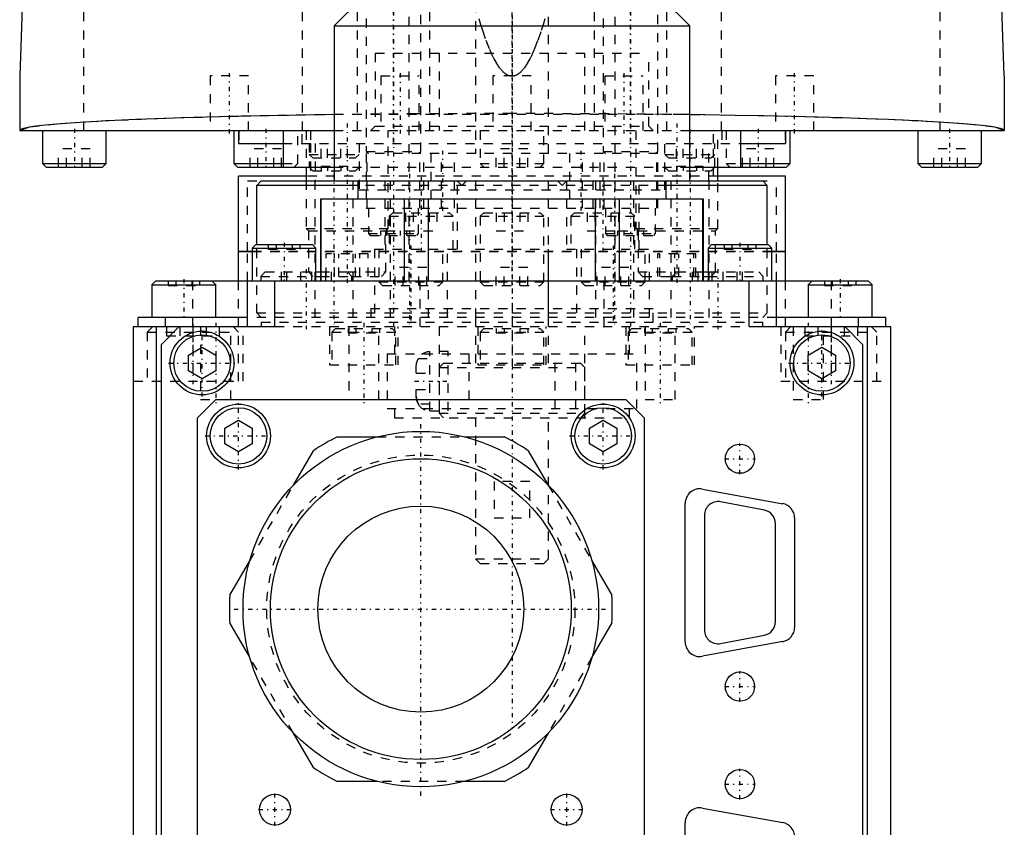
# Model space of a CAD drawing. Extents: x -54 to 54, y -3 to 514.
# Tile 2 of 3: x -54 to 54, y 81 to 170. Entities that reach past the tile are written whole.
import ezdxf

# ---------------------------------------------------------------- set-up
doc = ezdxf.new("R2010")
doc.units = 0
doc.linetypes.add('CENTER', pattern=[1.5, 0.45, -0.5, 0.05, -0.5])
doc.linetypes.add('DASHED', pattern=[2, 1, -1])
for name, color, linetype in [('AM_0', 7, 'CONTINUOUS'), ('AM_3', 7, 'DASHED'), ('AM_7', 7, 'CENTER')]:
    doc.layers.add(name, color=color, linetype=linetype)

msp = doc.modelspace()

# ---------------------------------------------------------------- linework, layer by layer
at = {"layer": 'AM_0', "color": 7, "linetype": 'CONTINUOUS'}
for p, q in [((-47.86, 339.3), (-54, 163.5)), ((54, 163.5), (47.86, 339.3)), ((-16.5, 172), (-19.5, 169)), ((19.5, 169), (16.5, 172)), ((-19.5, 169), (-19.5, 152)), ((-19.5, 169), (19.5, 169)), ((19.5, 152), (19.5, 169)), ((-54, 163.5), (-54, 157.5)), ((54, 163.5), (54, 157.5)), ((-54, 157.5), (-19.52, 157.5)), ((-51.5, 157.5), (-51.5, 153.9)), ((-44.5, 153.9), (-44.5, 157.5)), ((-30.5, 157.5), (-30.5, 153.9)), ((-30, 157.5), (-30, 156.1)), ((-25.1, 157.5), (-25.1, 153.5)), ((19.52, 157.5), (54, 157.5)), ((25.1, 153.5), (25.1, 157.5)), ((30, 157.5), (30, 156.1)), ((30.5, 153.9), (30.5, 157.5)), ((44.5, 157.5), (44.5, 153.9)), ((51.5, 153.9), (51.5, 157.5)), ((-30, 156.1), (-25.11, 156.1)), ((25.11, 156.1), (30, 156.1)), ((-51.5, 153.9), (-51.1, 153.5)), ((-51.5, 153.9), (-44.5, 153.9)), ((-51.1, 153.5), (-44.9, 153.5)), ((-44.9, 153.5), (-44.5, 153.9)), ((-30.5, 153.9), (-30.1, 153.5)), ((-30.5, 153.9), (-25.1, 153.9)), ((-30.1, 153.5), (-19.51, 153.5)), ((-22.58, 153.5), (-22.58, 152)), ((19.51, 153.5), (30.1, 153.5)), ((22.58, 152), (22.58, 153.5)), ((25.1, 153.9), (30.5, 153.9)), ((30.1, 153.5), (30.5, 153.9)), ((44.5, 153.9), (44.9, 153.5)), ((44.5, 153.9), (51.5, 153.9)), ((44.9, 153.5), (51.1, 153.5)), ((51.1, 153.5), (51.5, 153.9)), ((-22.58, 152.5), (-30, 152.5)), ((-30, 144.25), (-30, 152.5)), ((30, 152.5), (22.58, 152.5)), ((30, 144.25), (30, 152.5)), ((-27.5, 152), (-28, 151.5)), ((-28, 145), (-28, 151.5)), ((-16.92, 151.5), (-28, 151.5)), ((-27.5, 152), (-19.5, 152)), ((-19.5, 152), (19.5, 152)), ((-16.9, 152), (-16.9, 150)), ((16.9, 150), (16.9, 152)), ((28, 151.5), (16.92, 151.5)), ((19.5, 152), (27.5, 152)), ((27.5, 152), (28, 151.5)), ((28, 145), (28, 151.5)), ((-21, 150), (-21, 141)), ((21, 150), (-21, 150)), ((-20.94, 141), (-20.94, 150)), ((-11.79, 141), (-11.79, 150)), ((-9.15, 141), (-9.15, 150)), ((9.15, 141), (9.15, 150)), ((11.79, 141), (11.79, 150)), ((20.94, 141), (20.94, 150)), ((21, 141), (21, 150)), ((-28.1, 145), (-28.5, 144.6)), ((-28.1, 145), (-21.9, 145)), ((-21.5, 144.6), (-21.9, 145)), ((21.9, 145), (21.5, 144.6)), ((21.9, 145), (28.1, 145)), ((28.5, 144.6), (28.1, 145)), ((-30, 144.25), (-28.52, 144.25)), ((-30, 141), (-30, 144.25)), ((-28.52, 144.25), (-30, 144.25)), ((-28.5, 144.6), (-28.5, 141)), ((-28.5, 144.6), (-21.5, 144.6)), ((-21.5, 141), (-21.5, 144.6)), ((21.5, 144.6), (21.5, 141)), ((21.5, 144.6), (28.5, 144.6)), ((28.5, 141), (28.5, 144.6)), ((28.52, 144.25), (30, 144.25)), ((30, 144.25), (28.52, 144.25)), ((30, 141), (30, 144.25)), ((-21.5, 142), (-21, 142)), ((-21.5, 141.5), (-21, 141.5)), ((21, 142), (21.5, 142)), ((21, 141.5), (21.5, 141.5)), ((-39.1, 141), (-39.5, 140.6)), ((-39.5, 140.6), (-39.5, 137)), ((-39.5, 140.6), (-32.5, 140.6)), ((39.1, 141), (-39.1, 141)), ((-32.5, 140.6), (-32.9, 141)), ((-32.5, 137), (-32.5, 140.6)), ((-29, 136), (-29, 141)), ((-26, 136), (-26, 141)), ((26, 136), (26, 141)), ((29, 136), (29, 141)), ((32.9, 141), (32.5, 140.6)), ((32.5, 140.6), (32.5, 137)), ((32.5, 140.6), (39.5, 140.6)), ((39.5, 140.6), (39.1, 141)), ((39.5, 137), (39.5, 140.6)), ((-41, 136), (-41, 137)), ((-29, 137), (-41, 137)), ((-38, 136), (-38, 137)), ((41, 137), (29, 137)), ((38, 136), (38, 137)), ((41, 136), (41, 137)), ((-41.5, 3), (-41.5, 136)), ((-41.5, 136), (-26, 136)), ((-39, 0.04), (-39, 136)), ((-36.5, 136), (-38.5, 134)), ((26, 136), (41.5, 136)), ((38.5, 134), (36.5, 136)), ((39, 0.04), (39, 136)), ((41.5, 136), (41.5, 3)), ((-38.5, 134), (-38.5, 2)), ((38.5, 2), (38.5, 134)), ((-35.5, 132.87), (-34, 133.73)), ((-35.5, 131.13), (-35.5, 132.87)), ((-34, 133.73), (-32.5, 132.87)), ((-32.5, 132.87), (-32.5, 131.13)), ((32.5, 132.87), (34, 133.73)), ((32.5, 131.13), (32.5, 132.87)), ((34, 133.73), (35.5, 132.87)), ((35.5, 132.87), (35.5, 131.13)), ((-34, 130.27), (-35.5, 131.13)), ((-32.5, 131.13), (-34, 130.27)), ((34, 130.27), (32.5, 131.13)), ((35.5, 131.13), (34, 130.27)), ((-34.5, 126), (-32.5, 128)), ((-32.5, 128), (12.5, 128)), ((12.5, 128), (14.5, 126)), ((-34.5, 30), (-34.5, 126)), ((-31.5, 124.87), (-30, 125.73)), ((-30, 125.73), (-28.5, 124.87)), ((8.5, 124.87), (10, 125.73)), ((10, 125.73), (11.5, 124.87)), ((14.5, 126), (14.5, 30)), ((-31.5, 123.13), (-31.5, 124.87)), ((-28.5, 124.87), (-28.5, 123.13)), ((8.5, 123.13), (8.5, 124.87)), ((11.5, 124.87), (11.5, 123.13)), ((-30, 122.27), (-31.5, 123.13)), ((-28.5, 123.13), (-30, 122.27)), ((-19.15, 123.9), (-14.8, 123.9)), ((-5.2, 123.9), (-0.85, 123.9)), ((10, 122.27), (8.5, 123.13)), ((11.5, 123.13), (10, 122.27)), ((-23.97, 118.61), (-21.79, 122.38)), ((1.79, 122.38), (3.97, 118.61)), ((20.89, 118.17), (29.69, 116.57)), ((27.68, 115.87), (22.88, 116.77)), ((19, 101.4), (19, 116.6)), ((21.1, 115.3), (21.1, 102.7)), ((31, 115), (31, 103)), ((28.9, 103.6), (28.9, 114.4)), ((-30.94, 106.52), (-28.77, 110.29)), ((8.77, 110.29), (10.94, 106.52)), ((-28.77, 99.71), (-30.94, 103.48)), ((10.94, 103.48), (8.77, 99.71)), ((22.88, 101.23), (27.68, 102.13)), ((29.69, 101.43), (20.89, 99.83)), ((-21.79, 87.62), (-23.97, 91.39)), ((3.97, 91.39), (1.79, 87.62)), ((-14.8, 86.1), (-19.15, 86.1)), ((-0.85, 86.1), (-5.2, 86.1)), ((20.89, 83.17), (29.69, 81.57)), ((19, 56.4), (19, 81.6))]:
    msp.add_line(p, q, dxfattribs=at)
for points in [[(-19.52, 159.26, 0), (-21.18, 159.23, 0), (-24.45, 159.18, 0), (-27.61, 159.12, 0), (-29.14, 159.09, 0), (-30.64, 159.05, 0), (-33.53, 158.98, 0), (-36.28, 158.9, 0), (-38.87, 158.81, 0), (-41.28, 158.72, 0), (-43.51, 158.62, 0), (-44.55, 158.57, 0), (-45.55, 158.51, 0), (-47.38, 158.4, 0), (-49, 158.29, 0), (-50.4, 158.18, 0), (-51.58, 158.06, 0), (-52.53, 157.94, 0), (-52.92, 157.87, 0), (-53.25, 157.81, 0), (-53.73, 157.69, 0), (-53.97, 157.56, 0), (-54, 157.5, 0)], [(54, 157.5, 0), (53.97, 157.56, 0), (53.73, 157.69, 0), (53.25, 157.81, 0), (52.92, 157.87, 0), (52.53, 157.94, 0), (51.58, 158.06, 0), (50.4, 158.18, 0), (49, 158.29, 0), (47.38, 158.4, 0), (45.55, 158.51, 0), (44.55, 158.57, 0), (43.51, 158.62, 0), (41.28, 158.72, 0), (38.87, 158.81, 0), (36.28, 158.9, 0), (33.53, 158.98, 0), (30.64, 159.05, 0), (29.14, 159.09, 0), (27.61, 159.12, 0), (24.45, 159.18, 0), (21.18, 159.23, 0), (19.52, 159.26, 0)]]:
    msp.add_polyline3d(points, dxfattribs=at)
for centre, radius in [((-34, 132), 3.5), ((-34, 132), 3.1), ((34, 132), 3.5), ((34, 132), 3.1), ((-30, 124), 3.5), ((10, 124), 3.5), ((-30, 124), 3.1), ((10, 124), 3.1), ((-10, 105), 19.5), ((25, 121.5), 1.6), ((-10, 105), 16.5), ((-10, 105), 11.3), ((25, 96.5), 1.6), ((25, 85.8), 1.6), ((-26, 83), 1.7), ((6, 83), 1.7)]:
    msp.add_circle(centre, radius, dxfattribs=at)
for centre, radius, start, end in [((-10, 105), 21, 115.8419, 124.1581), ((-10, 105), 21, 55.8419, 64.1581), ((20.6, 116.6), 1.6, 79.6952, 180), ((22.6, 115.3), 1.5, 79.3803, 180), ((27.4, 114.4), 1.5, 0, 79.3803), ((29.4, 115), 1.6, 0, 79.6952), ((-10, 105), 21, 175.8419, 184.1581), ((-10, 105), 21, 355.8419, 4.1581), ((22.6, 102.7), 1.5, 180, 280.6197), ((27.4, 103.6), 1.5, 280.6197, 0), ((29.4, 103), 1.6, 280.3048, 0), ((20.6, 101.4), 1.6, 180, 280.3048), ((-10, 105), 21, 235.8419, 244.1581), ((-10, 105), 21, 295.8419, 304.1581), ((20.6, 81.6), 1.6, 79.6952, 180), ((29.4, 80), 1.6, 0, 79.6952)]:
    msp.add_arc(centre, radius, start, end, dxfattribs=at)
at = {"layer": 'AM_3', "color": 6, "linetype": 'DASHED'}
for p, q in [((-22.98, 157.5), (-22.98, 359.3)), ((22.98, 157.5), (22.98, 359.3)), ((-16, 341.8), (-16, 155.2)), ((-10, 155.2), (-10, 341.8)), ((10, 341.8), (10, 155.2)), ((16, 155.2), (16, 341.8)), ((-4, 319.5), (-4, 155)), ((4, 155), (4, 319.5)), ((-17, 182.5), (-17, 157.5)), ((-9, 157.5), (-9, 182.5)), ((9, 182.5), (9, 157.5)), ((17, 157.5), (17, 182.5)), ((-11.3, 172), (-11.3, 141)), ((11.3, 141), (11.3, 172)), ((-46.98, 157.5), (-46.98, 170.5)), ((46.98, 157.5), (46.98, 170.5)), ((-15, 166), (-15, 158)), ((-15, 166), (15, 166)), ((-8, 166), (-8, 157.5)), ((8, 157.5), (8, 166)), ((15, 158), (15, 166)), ((-33.1, 163.5), (-33.1, 157.5)), ((-28.9, 163.5), (-33.1, 163.5)), ((-28.9, 157.5), (-28.9, 163.5)), ((-14.37, 163.5), (-14.37, 157.5)), ((-14.37, 163.5), (-10.17, 163.5)), ((-10.17, 157.5), (-10.17, 163.5)), ((-2.1, 163.5), (-2.1, 157.5)), ((2.1, 163.5), (-2.1, 163.5)), ((2.1, 157.5), (2.1, 163.5)), ((10.17, 163.5), (10.17, 157.5)), ((10.17, 163.5), (14.37, 163.5)), ((14.37, 157.5), (14.37, 163.5)), ((28.9, 163.5), (28.9, 157.5)), ((33.1, 163.5), (28.9, 163.5)), ((33.1, 157.5), (33.1, 163.5)), ((19.52, 159.26), (-19.52, 159.26)), ((-15, 158), (-15.5, 157.5)), ((-15, 158), (15, 158)), ((15.5, 157.5), (15, 158)), ((-29.95, 157.5), (-29.95, 156.1)), ((-23.5, 153.9), (-23.5, 157.5)), ((-23, 156.1), (-23, 157.5)), ((-22.58, 157.5), (-22.58, 153.5)), ((-22.1, 157.5), (-22.1, 156.1)), ((-19.52, 157.5), (19.52, 157.5)), ((-13.58, 146.75), (-13.58, 157.5)), ((-3.5, 157.5), (-3.5, 153.9)), ((3.5, 153.9), (3.5, 157.5)), ((13.58, 157.5), (13.58, 146.75)), ((22.1, 156.1), (22.1, 157.5)), ((22.58, 153.5), (22.58, 157.5)), ((23, 157.5), (23, 156.1)), ((23.5, 157.5), (23.5, 153.9)), ((29.95, 157.5), (29.95, 156.1)), ((-25.11, 156.1), (25.11, 156.1)), ((-22.25, 156.1), (-22.25, 153.5)), ((-22.1, 156.1), (-22.1, 152.5)), ((-21.6, 156.1), (-21.6, 152)), ((-20.94, 154.5), (-20.94, 156.1)), ((-20.22, 154.5), (-20.22, 156.1)), ((-18.78, 154.5), (-18.78, 156.1)), ((-18.06, 154.5), (-18.06, 156.1)), ((-16.75, 156.1), (-16.75, 151)), ((16.75, 151), (16.75, 156.1)), ((18.06, 154.5), (18.06, 156.1)), ((18.78, 154.5), (18.78, 156.1)), ((20.22, 154.5), (20.22, 156.1)), ((20.94, 154.5), (20.94, 156.1)), ((21.6, 152), (21.6, 156.1)), ((22.1, 152.5), (22.1, 156.1)), ((22.25, 153.5), (22.25, 156.1)), ((-49.73, 153.5), (-49.73, 155.5)), ((-46.27, 155.5), (-49.73, 155.5)), ((-48.87, 153.5), (-48.87, 155.5)), ((-47.13, 153.5), (-47.13, 155.5)), ((-46.27, 153.5), (-46.27, 155.5)), ((-28.73, 153.5), (-28.73, 155.5)), ((-25.27, 155.5), (-28.73, 155.5)), ((-27.87, 153.5), (-27.87, 155.5)), ((-26.13, 153.5), (-26.13, 155.5)), ((-25.27, 153.5), (-25.27, 155.5)), ((-22.25, 154.9), (-21.85, 154.5)), ((-22.25, 154.9), (-16.75, 154.9)), ((-21.85, 154.5), (-17.15, 154.5)), ((-17.15, 154.5), (-16.75, 154.9)), ((-16, 155.2), (-15.75, 155)), ((-16, 155.2), (-10, 155.2)), ((-16, 155), (-16, 149)), ((16, 155), (-16, 155)), ((-15.9, 149), (-15.9, 155)), ((-10.25, 155), (-10, 155.2)), ((-10.1, 149), (-10.1, 155)), ((-9.67, 149), (-9.67, 155)), ((-8.9, 155), (-8.9, 149)), ((-7.73, 149), (-7.73, 155)), ((-6.3, 149), (-6.3, 155)), ((-1.73, 153.5), (-1.73, 155.5)), ((1.73, 155.5), (-1.73, 155.5)), ((-0.87, 153.5), (-0.87, 155.5)), ((0.87, 153.5), (0.87, 155.5)), ((1.73, 153.5), (1.73, 155.5)), ((6.3, 155), (6.3, 149)), ((7.73, 149), (7.73, 155)), ((8.9, 149), (8.9, 155)), ((9.67, 149), (9.67, 155)), ((10, 155.2), (10.25, 155)), ((10, 155.2), (16, 155.2)), ((10.1, 149), (10.1, 155)), ((15.75, 155), (16, 155.2)), ((15.9, 149), (15.9, 155)), ((16, 149), (16, 155)), ((16.75, 154.9), (17.15, 154.5)), ((16.75, 154.9), (22.25, 154.9)), ((17.15, 154.5), (21.85, 154.5)), ((21.85, 154.5), (22.25, 154.9)), ((25.27, 153.5), (25.27, 155.5)), ((28.73, 155.5), (25.27, 155.5)), ((26.13, 153.5), (26.13, 155.5)), ((27.87, 153.5), (27.87, 155.5)), ((28.73, 153.5), (28.73, 155.5)), ((46.27, 153.5), (46.27, 155.5)), ((49.73, 155.5), (46.27, 155.5)), ((47.13, 153.5), (47.13, 155.5)), ((48.87, 153.5), (48.87, 155.5)), ((49.73, 153.5), (49.73, 155.5)), ((-25.1, 153.9), (-23.5, 153.9)), ((-23.9, 153.5), (-23.5, 153.9)), ((-22.25, 153.5), (-21.85, 153.1)), ((-20.94, 153.6), (-20.94, 153.1)), ((-20.94, 153.6), (-18.06, 153.6)), ((-20.22, 153.6), (-20.22, 153.1)), ((-19.51, 153.5), (19.51, 153.5)), ((-18.78, 153.6), (-18.78, 153.1)), ((-18.06, 153.6), (-18.06, 153.1)), ((-17.15, 153.1), (-16.75, 153.5)), ((-3.5, 153.9), (-3.1, 153.5)), ((-3.5, 153.9), (3.5, 153.9)), ((3.1, 153.5), (3.5, 153.9)), ((16.75, 153.5), (17.15, 153.1)), ((18.06, 153.6), (18.06, 153.1)), ((18.06, 153.6), (20.94, 153.6)), ((18.78, 153.6), (18.78, 153.1)), ((20.22, 153.6), (20.22, 153.1)), ((20.94, 153.6), (20.94, 153.1)), ((21.85, 153.1), (22.25, 153.5)), ((23.5, 153.9), (23.9, 153.5)), ((23.5, 153.9), (25.1, 153.9)), ((22.58, 152.5), (-22.58, 152.5)), ((-21.85, 153.1), (-17.15, 153.1)), ((17.15, 153.1), (21.85, 153.1)), ((-29, 152), (29, 152)), ((-29, 144.25), (-29, 152)), ((-22.58, 152), (-22.58, 146.75)), ((-21.64, 152), (-21.64, 137)), ((-19.5, 152), (19.5, 152)), ((-17.44, 137), (-17.44, 152)), ((16.92, 151.5), (-16.92, 151.5)), ((-13.96, 152), (-13.96, 144.5)), ((-13.35, 152), (-13.35, 137)), ((-9.15, 137), (-9.15, 152)), ((-6, 152), (-5.5, 151.5)), ((-5.96, 144.5), (-5.96, 152)), ((-5, 152), (-5.5, 151.5)), ((-4, 152), (-4, 137)), ((4, 137), (4, 152)), ((5.5, 151.5), (5, 152)), ((5.5, 151.5), (6, 152)), ((5.96, 152), (5.96, 144.5)), ((9.15, 152), (9.15, 137)), ((13.35, 137), (13.35, 152)), ((13.96, 144.5), (13.96, 152)), ((17.44, 152), (17.44, 137)), ((21.64, 137), (21.64, 152)), ((22.58, 146.75), (22.58, 152)), ((29, 144.25), (29, 152)), ((-16.75, 151), (16.75, 151)), ((-16.75, 151), (0, 151)), ((-16, 149), (16, 149)), ((-15.75, 149), (-15.75, 146.2)), ((-13.06, 148.5), (-13.46, 148.1)), ((-13.46, 148.1), (-13.46, 144.5)), ((-13.46, 148.1), (-6.46, 148.1)), ((-13.06, 148.5), (-6.86, 148.5)), ((-11.69, 148.5), (-11.69, 146.5)), ((-10.83, 148.5), (-10.83, 146.5)), ((-10.25, 146.2), (-10.25, 149)), ((-9.09, 148.5), (-9.09, 146.5)), ((-8.23, 148.5), (-8.23, 146.5)), ((-6.46, 148.1), (-6.86, 148.5)), ((-6.46, 144.5), (-6.46, 148.1)), ((-3.1, 148.5), (-3.5, 148.1)), ((-3.5, 148.1), (-3.5, 140.9)), ((-3.5, 148.1), (3.5, 148.1)), ((-3.1, 148.5), (3.1, 148.5)), ((-1.73, 148.5), (-1.73, 146.5)), ((-0.87, 148.5), (-0.87, 146.5)), ((0.87, 148.5), (0.87, 146.5)), ((1.73, 148.5), (1.73, 146.5)), ((3.5, 148.1), (3.1, 148.5)), ((3.5, 140.9), (3.5, 148.1)), ((6.86, 148.5), (6.46, 148.1)), ((6.46, 148.1), (6.46, 144.5)), ((6.46, 148.1), (13.46, 148.1)), ((6.86, 148.5), (13.06, 148.5)), ((8.23, 148.5), (8.23, 146.5)), ((9.09, 148.5), (9.09, 146.5)), ((10.25, 149), (10.25, 146.2)), ((10.83, 148.5), (10.83, 146.5)), ((11.69, 148.5), (11.69, 146.5)), ((13.46, 148.1), (13.06, 148.5)), ((13.46, 144.5), (13.46, 148.1)), ((15.75, 146.2), (15.75, 149)), ((-22.58, 146.75), (-22.33, 146.5)), ((-22.58, 146.75), (-13.58, 146.75)), ((-22.33, 146.5), (-22.33, 142)), ((-22.33, 146.5), (-13.83, 146.5)), ((-15.75, 146.2), (-15.55, 146)), ((-15.75, 146.2), (-10.25, 146.2)), ((-15.55, 146), (-10.45, 146)), ((-14.44, 146.5), (-14.44, 146)), ((-13.83, 146.5), (-13.58, 146.75)), ((-13.83, 146.5), (-11.69, 146.5)), ((-13.83, 142), (-13.83, 146.5)), ((-13.72, 146.5), (-13.72, 146)), ((-12.28, 146.5), (-12.28, 146)), ((-11.69, 146.5), (-8.23, 146.5)), ((-11.56, 146.5), (-11.56, 146)), ((-10.45, 146), (-10.25, 146.2)), ((-1.73, 146.5), (1.73, 146.5)), ((8.23, 146.5), (11.69, 146.5)), ((10.25, 146.2), (10.45, 146)), ((10.25, 146.2), (15.75, 146.2)), ((10.45, 146), (15.55, 146)), ((11.56, 146.5), (11.56, 146)), ((11.69, 146.5), (13.83, 146.5)), ((12.28, 146.5), (12.28, 146)), ((13.58, 146.75), (13.83, 146.5)), ((13.58, 146.75), (22.58, 146.75)), ((13.72, 146.5), (13.72, 146)), ((13.83, 146.5), (13.83, 142)), ((13.83, 146.5), (22.33, 146.5)), ((14.44, 146.5), (14.44, 146)), ((15.55, 146), (15.75, 146.2)), ((22.33, 146.5), (22.58, 146.75)), ((22.33, 142), (22.33, 146.5)), ((-28, 137.5), (-28, 145)), ((-26.73, 145), (-26.73, 144.5)), ((-25.87, 145), (-25.87, 144.5)), ((-24.13, 145), (-24.13, 144.5)), ((-23.27, 145), (-23.27, 144.5)), ((23.27, 145), (23.27, 144.5)), ((24.13, 145), (24.13, 144.5)), ((25.87, 145), (25.87, 144.5)), ((26.73, 145), (26.73, 144.5)), ((28, 137.5), (28, 145)), ((-29, 141), (-29, 144.25)), ((-28.52, 144.25), (28.52, 144.25)), ((28.52, 144.25), (-28.52, 144.25)), ((-26.73, 144.5), (-23.27, 144.5)), ((-20.37, 141.5), (-20.37, 144)), ((-15.79, 144), (-20.37, 144)), ((-19.47, 141.5), (-19.47, 144)), ((-18.98, 141.5), (-18.98, 144)), ((-17.18, 141.5), (-17.18, 144)), ((-16.69, 141.5), (-16.69, 144)), ((-15.79, 141.5), (-15.79, 144)), ((-15.09, 144.5), (-15.09, 137)), ((-15.09, 144.5), (-5.96, 144.5)), ((-14.59, 144.5), (-14.59, 140.9)), ((-7.59, 140.9), (-7.59, 144.5)), ((-7.09, 137), (-7.09, 144.5)), ((-4, 144.5), (4, 144.5)), ((4, 132), (4, 144.5)), ((5.96, 144.5), (15.09, 144.5)), ((7.09, 144.5), (7.09, 137)), ((7.59, 144.5), (7.59, 140.9)), ((14.59, 140.9), (14.59, 144.5)), ((15.09, 137), (15.09, 144.5)), ((15.98, 141.5), (15.98, 144)), ((20.18, 144), (15.98, 144)), ((16.2, 141.5), (16.2, 144)), ((17.86, 141.5), (17.86, 144)), ((18.3, 141.5), (18.3, 144)), ((19.96, 141.5), (19.96, 144)), ((20.18, 141.5), (20.18, 144)), ((23.27, 144.5), (26.73, 144.5)), ((29, 141), (29, 144.25)), ((-27.06, 142), (-27.56, 141.5)), ((-27.56, 141.5), (-27.56, 141)), ((-27.56, 141.5), (-21.5, 141.5)), ((-27.06, 142), (-21.5, 142)), ((-25.3, 141), (-25.3, 142)), ((-24.7, 141), (-24.7, 142)), ((-23.16, 141), (-23.16, 142)), ((-22.33, 142), (-21.83, 141.5)), ((-21.96, 141), (-21.96, 142)), ((-21, 142), (-18.06, 142)), ((-21, 141.5), (-17.56, 141.5)), ((-20.41, 141), (-20.41, 142)), ((-19.81, 141), (-19.81, 142)), ((-18.06, 142), (-13.83, 142)), ((-17.56, 141.5), (-18.06, 142)), ((-17.56, 141.5), (-14.33, 141.5)), ((-17.56, 141), (-17.56, 141.5)), ((-14.33, 141.5), (-13.83, 142)), ((-9.35, 142.5), (-12.82, 142.5)), ((-12.82, 140.5), (-12.82, 142.5)), ((-11.95, 140.5), (-11.95, 142.5)), ((-10.22, 140.5), (-10.22, 142.5)), ((-9.35, 140.5), (-9.35, 142.5)), ((1.73, 142.5), (-1.73, 142.5)), ((-1.73, 140.5), (-1.73, 142.5)), ((-0.87, 140.5), (-0.87, 142.5)), ((0.87, 140.5), (0.87, 142.5)), ((1.73, 140.5), (1.73, 142.5)), ((12.82, 142.5), (9.35, 142.5)), ((9.35, 140.5), (9.35, 142.5)), ((10.22, 140.5), (10.22, 142.5)), ((11.95, 140.5), (11.95, 142.5)), ((12.82, 140.5), (12.82, 142.5)), ((13.83, 142), (14.33, 141.5)), ((13.83, 142), (18.06, 142)), ((14.33, 141.5), (17.56, 141.5)), ((18.06, 142), (17.56, 141.5)), ((17.56, 141.5), (17.56, 141)), ((17.56, 141.5), (21, 141.5)), ((18.06, 142), (21, 142)), ((19.81, 141), (19.81, 142)), ((20.41, 141), (20.41, 142)), ((21.5, 142), (27.06, 142)), ((21.5, 141.5), (27.56, 141.5)), ((21.83, 141.5), (22.33, 142)), ((21.96, 141), (21.96, 142)), ((23.16, 141), (23.16, 142)), ((24.7, 141), (24.7, 142)), ((25.3, 141), (25.3, 142)), ((27.56, 141.5), (27.06, 142)), ((27.56, 141), (27.56, 141.5)), ((-37.73, 141), (-37.73, 140.5)), ((-37.73, 140.5), (-34.27, 140.5)), ((-36.87, 141), (-36.87, 140.5)), ((-35.13, 141), (-35.13, 140.5)), ((-35.06, 141), (-35.06, 136)), ((-34.27, 141), (-34.27, 140.5)), ((-30, 136), (-30, 141)), ((-14.59, 140.9), (-14.19, 140.5)), ((-14.59, 140.9), (-7.59, 140.9)), ((-14.19, 140.5), (-7.99, 140.5)), ((-10.06, 136), (-10.06, 141)), ((-7.99, 140.5), (-7.59, 140.9)), ((-3.5, 140.9), (-3.1, 140.5)), ((-3.5, 140.9), (3.5, 140.9)), ((-3.1, 140.5), (3.1, 140.5)), ((3.1, 140.5), (3.5, 140.9)), ((7.59, 140.9), (7.99, 140.5)), ((7.59, 140.9), (14.59, 140.9)), ((7.99, 140.5), (14.19, 140.5)), ((10.06, 141), (10.06, 136)), ((14.19, 140.5), (14.59, 140.9)), ((30, 136), (30, 141)), ((34.27, 141), (34.27, 140.5)), ((34.27, 140.5), (37.73, 140.5)), ((35.06, 136), (35.06, 141)), ((35.13, 141), (35.13, 140.5)), ((36.87, 141), (36.87, 140.5)), ((37.73, 141), (37.73, 140.5)), ((-28, 137.5), (28, 137.5)), ((-28, 137.5), (-27.5, 137)), ((-15.5, 138), (15.5, 138)), ((-15.5, 138), (-15.5, 136.5)), ((-15.5, 138), (15.5, 138)), ((15.5, 136.5), (15.5, 138)), ((28, 137.5), (27.5, 137)), ((29, 137), (-29, 137)), ((-27.5, 136.5), (-27.5, 136)), ((-27.5, 136.5), (27.5, 136.5)), ((-4, 137), (-4, 136)), ((-4, 137), (-4, 132)), ((27.5, 136), (27.5, 136.5)), ((-39.4, 136), (-40, 135.4)), ((-40, 135.4), (-40, 130)), ((-40, 135.4), (-30, 135.4)), ((-37.89, 136), (-37.89, 135)), ((-36.44, 136), (-36.44, 135)), ((-35, 136), (-35, 130)), ((-34.15, 136), (-34.15, 128)), ((-33.56, 136), (-33.56, 135)), ((-32.11, 136), (-32.11, 135)), ((-30.85, 128), (-30.85, 136)), ((-30, 135.4), (-30.6, 136)), ((-30, 130), (-30, 135.4)), ((-29.5, 130), (-29.5, 136)), ((-26, 136), (26, 136)), ((-26, 136), (36.5, 136)), ((-20, 136), (-20, 131.8)), ((-19.35, 135.8), (-19.75, 135.4)), ((-19.75, 135.4), (-19.75, 131.8)), ((-19.75, 135.4), (-12.75, 135.4)), ((-19.35, 135.8), (-13.15, 135.8)), ((-17.98, 135.8), (-17.98, 135.3)), ((-17.98, 135.3), (-14.52, 135.3)), ((-17.9, 136), (-17.9, 128)), ((-17.12, 135.8), (-17.12, 135.3)), ((-15.38, 135.8), (-15.38, 135.3)), ((-14.6, 128), (-14.6, 136)), ((-14.52, 135.8), (-14.52, 135.3)), ((-12.75, 135.4), (-13.15, 135.8)), ((-12.9, 136), (-12.9, 133)), ((-12.75, 131.8), (-12.75, 135.4)), ((-12.5, 131.8), (-12.5, 136)), ((-8, 136), (-8, 126)), ((-3.75, 136), (-3.75, 131.8)), ((-3.1, 135.8), (-3.5, 135.4)), ((-3.5, 135.4), (-3.5, 131.8)), ((-3.5, 135.4), (3.5, 135.4)), ((-3.1, 135.8), (3.1, 135.8)), ((-1.73, 135.8), (-1.73, 135.3)), ((-1.73, 135.3), (1.73, 135.3)), ((-0.87, 135.8), (-0.87, 135.3)), ((0.87, 135.8), (0.87, 135.3)), ((1.73, 135.8), (1.73, 135.3)), ((3.5, 135.4), (3.1, 135.8)), ((3.5, 131.8), (3.5, 135.4)), ((3.75, 131.8), (3.75, 136)), ((8, 126), (8, 136)), ((12.5, 136), (12.5, 131.8)), ((13.15, 135.8), (12.75, 135.4)), ((12.75, 135.4), (12.75, 131.8)), ((12.75, 135.4), (19.75, 135.4)), ((12.9, 133), (12.9, 136)), ((13.15, 135.8), (19.35, 135.8)), ((14.52, 135.8), (14.52, 135.3)), ((14.52, 135.3), (17.98, 135.3)), ((14.6, 136), (14.6, 128)), ((15.38, 135.8), (15.38, 135.3)), ((17.12, 135.8), (17.12, 135.3)), ((17.9, 128), (17.9, 136)), ((17.98, 135.8), (17.98, 135.3)), ((19.75, 135.4), (19.35, 135.8)), ((19.75, 131.8), (19.75, 135.4)), ((20, 131.8), (20, 136)), ((29.5, 136), (29.5, 130)), ((30.6, 136), (30, 135.4)), ((30, 135.4), (30, 130)), ((30, 135.4), (40, 135.4)), ((30.85, 136), (30.85, 128)), ((32.11, 136), (32.11, 135)), ((33.56, 136), (33.56, 135)), ((34.15, 128), (34.15, 136)), ((35, 136), (35, 130)), ((36.44, 136), (36.44, 135)), ((37.89, 136), (37.89, 135)), ((40, 135.4), (39.4, 136)), ((40, 130), (40, 135.4)), ((-37.89, 135), (-32.11, 135)), ((32.11, 135), (37.89, 135)), ((-13.7, 133), (-13.7, 127)), ((-13.7, 133), (13.7, 133)), ((-7, 133.25), (-9, 133.25)), ((-9, 126.75), (-9, 133.25)), ((-7, 126.75), (-7, 133.25)), ((-4.75, 133), (-4.75, 127)), ((4.75, 127), (4.75, 133)), ((7, 127), (7, 133)), ((13.7, 127), (13.7, 133)), ((-20, 131.8), (-12.5, 131.8)), ((-10.3, 132.5), (-9, 132.5)), ((-7.5, 132), (-8, 131.5)), ((-7.5, 132), (7.5, 132)), ((-3.75, 131.8), (3.75, 131.8)), ((8, 131.5), (7.5, 132)), ((12.5, 131.8), (20, 131.8)), ((-10.5, 130.9), (-10.5, 131.64)), ((-10.5, 130.9), (-9, 130.9)), ((-8, 131.5), (-8, 126.5)), ((-8, 131.5), (8, 131.5)), ((8, 126.5), (8, 131.5)), ((-41.5, 130), (-29.5, 130)), ((29.5, 130), (41.5, 130)), ((-10.5, 128.36), (-10.5, 129.1)), ((-10.5, 129.1), (-9, 129.1)), ((-34.15, 128), (-32.5, 128)), ((-9, 127.5), (-10.3, 127.5)), ((14.6, 128), (17.9, 128)), ((30.85, 128), (34.15, 128)), ((-13.7, 127), (13.7, 127)), ((-12.9, 127), (-12.9, 126)), ((-9, 126.75), (-7, 126.75)), ((-8, 126.5), (-7.5, 126)), ((-8, 126.5), (8, 126.5)), ((7.5, 126), (8, 126.5)), ((12.9, 126), (12.9, 127)), ((-12.9, 126), (12.9, 126)), ((-4, 126), (-4, 110.5)), ((4, 110.5), (4, 126)), ((-14.8, 123.9), (-5.2, 123.9)), ((-1.94, 119), (-1.94, 115)), ((1.94, 119), (-1.94, 119)), ((1.94, 115), (1.94, 119)), ((-28.77, 110.29), (-23.97, 118.61)), ((3.97, 118.61), (8.77, 110.29)), ((-1.94, 115), (1.94, 115)), ((-4, 110.5), (-3.5, 110)), ((-4, 110.5), (4, 110.5)), ((3.5, 110), (4, 110.5)), ((-3.5, 110), (3.5, 110)), ((-23.97, 91.39), (-28.77, 99.71)), ((8.77, 99.71), (3.97, 91.39)), ((-5.2, 86.1), (-14.8, 86.1))]:
    msp.add_line(p, q, dxfattribs=at)
msp.add_lwpolyline([(54, 157.5), (52.96, 157.87), (49.89, 158.22), (44.9, 158.55), (38.18, 158.83), (30, 159.07), (20.66, 159.24), (10.53, 159.35), (0, 159.38), (-10.53, 159.35), (-20.66, 159.24), (-30, 159.07), (-38.18, 158.83), (-44.9, 158.55), (-49.89, 158.22), (-52.96, 157.87), (-54, 157.5)], dxfattribs=at)
for points in [[(-3.63, 169.8, 0), (-3.44, 169.15, 0), (-3.25, 168.54, 0), (-2.87, 167.43, 0), (-2.48, 166.45, 0), (-2.26, 165.94, 0), (-2.2, 165.81, 0), (-2.13, 165.68, 0), (-2.1, 165.61, 0), (-2.07, 165.55, 0), (-2.01, 165.42, 0), (-1.94, 165.3, 0), (-1.88, 165.19, 0), (-1.82, 165.08, 0), (-1.75, 164.97, 0), (-1.72, 164.91, 0), (-1.69, 164.86, 0), (-1.63, 164.76, 0), (-1.56, 164.66, 0), (-1.5, 164.57, 0), (-1.43, 164.48, 0), (-1.37, 164.4, 0), (-1.34, 164.36, 0), (-1.31, 164.32, 0), (-1.24, 164.24, 0), (-1.18, 164.16, 0), (-1.15, 164.13, 0), (-1.12, 164.09, 0), (-1.05, 164.03, 0), (-0.99, 163.97, 0), (-0.96, 163.94, 0), (-0.92, 163.91, 0), (-0.86, 163.85, 0), (-0.8, 163.8, 0), (-0.73, 163.76, 0), (-0.67, 163.71, 0), (-0.61, 163.68, 0), (-0.57, 163.66, 0), (-0.54, 163.64, 0), (-0.48, 163.61, 0), (-0.41, 163.58, 0), (-0.35, 163.56, 0), (-0.29, 163.54, 0), (-0.22, 163.52, 0), (-0.19, 163.52, 0), (-0.16, 163.51, 0), (-0.1, 163.5, 0), (-0.03, 163.5, 0), (0, 163.5, 0), (0.03, 163.5, 0), (0.1, 163.5, 0), (0.16, 163.51, 0), (0.19, 163.52, 0), (0.22, 163.52, 0), (0.29, 163.54, 0), (0.35, 163.56, 0), (0.41, 163.58, 0), (0.48, 163.61, 0), (0.54, 163.64, 0), (0.57, 163.66, 0), (0.61, 163.68, 0), (0.67, 163.71, 0), (0.73, 163.76, 0), (0.8, 163.8, 0), (0.86, 163.85, 0), (0.92, 163.91, 0), (0.96, 163.94, 0), (0.99, 163.97, 0), (1.05, 164.03, 0), (1.12, 164.09, 0), (1.15, 164.13, 0), (1.18, 164.16, 0), (1.24, 164.24, 0), (1.31, 164.32, 0), (1.34, 164.36, 0), (1.37, 164.4, 0), (1.43, 164.48, 0), (1.5, 164.57, 0), (1.56, 164.66, 0), (1.63, 164.76, 0), (1.69, 164.86, 0), (1.72, 164.91, 0), (1.75, 164.97, 0), (1.82, 165.08, 0), (1.88, 165.19, 0), (1.94, 165.3, 0), (2.01, 165.42, 0), (2.07, 165.55, 0), (2.1, 165.61, 0), (2.13, 165.68, 0), (2.2, 165.81, 0), (2.26, 165.94, 0), (2.48, 166.45, 0), (2.87, 167.43, 0), (3.25, 168.54, 0), (3.44, 169.15, 0), (3.63, 169.8, 0)], [(-10.5, 131.64, 0), (-10.5, 131.67, 0), (-10.5, 131.72, 0), (-10.5, 131.76, 0), (-10.49, 131.79, 0), (-10.49, 131.81, 0), (-10.49, 131.86, 0), (-10.48, 131.91, 0), (-10.47, 131.97, 0), (-10.46, 132.02, 0), (-10.45, 132.07, 0), (-10.44, 132.09, 0), (-10.43, 132.11, 0), (-10.42, 132.16, 0), (-10.4, 132.2, 0), (-10.38, 132.25, 0), (-10.36, 132.3, 0), (-10.34, 132.34, 0), (-10.33, 132.37, 0), (-10.32, 132.39, 0), (-10.29, 132.43, 0), (-10.27, 132.48, 0), (-10.26, 132.5, 0)], [(-10.46, 128, 0), (-10.46, 128.01, 0), (-10.47, 128.03, 0), (-10.47, 128.05, 0), (-10.47, 128.06, 0), (-10.48, 128.07, 0), (-10.48, 128.09, 0), (-10.48, 128.11, 0), (-10.48, 128.13, 0), (-10.49, 128.15, 0), (-10.49, 128.17, 0), (-10.49, 128.18, 0), (-10.49, 128.19, 0), (-10.49, 128.21, 0), (-10.5, 128.23, 0), (-10.5, 128.3, 0), (-10.5, 128.36, 0)], [(-10.5, 128.36, 0), (-10.5, 128.3, 0), (-10.5, 128.23, 0), (-10.49, 128.21, 0), (-10.49, 128.19, 0), (-10.49, 128.18, 0), (-10.49, 128.17, 0), (-10.49, 128.15, 0), (-10.48, 128.13, 0), (-10.48, 128.11, 0), (-10.48, 128.09, 0), (-10.48, 128.07, 0), (-10.47, 128.06, 0), (-10.47, 128.05, 0), (-10.47, 128.03, 0), (-10.46, 128.01, 0), (-10.46, 128, 0)], [(-10.26, 127.5, 0), (-10.26, 127.51, 0), (-10.28, 127.54, 0), (-10.29, 127.57, 0), (-10.3, 127.58, 0), (-10.31, 127.59, 0), (-10.32, 127.62, 0), (-10.34, 127.65, 0), (-10.35, 127.68, 0), (-10.36, 127.7, 0), (-10.38, 127.73, 0), (-10.38, 127.75, 0), (-10.39, 127.76, 0), (-10.4, 127.79, 0), (-10.41, 127.81, 0), (-10.42, 127.84, 0), (-10.43, 127.87, 0), (-10.43, 127.9, 0), (-10.44, 127.91, 0), (-10.44, 127.93, 0), (-10.45, 127.95, 0), (-10.46, 127.98, 0), (-10.46, 128, 0)], [(-10.46, 128, 0), (-10.46, 127.98, 0), (-10.45, 127.95, 0), (-10.44, 127.93, 0), (-10.44, 127.91, 0), (-10.43, 127.9, 0), (-10.43, 127.87, 0), (-10.42, 127.84, 0), (-10.41, 127.81, 0), (-10.4, 127.79, 0), (-10.39, 127.76, 0), (-10.38, 127.75, 0), (-10.38, 127.73, 0), (-10.36, 127.7, 0), (-10.35, 127.68, 0), (-10.34, 127.65, 0), (-10.32, 127.62, 0), (-10.31, 127.59, 0), (-10.3, 127.58, 0), (-10.29, 127.57, 0), (-10.28, 127.54, 0), (-10.26, 127.51, 0), (-10.26, 127.5, 0)]]:
    msp.add_polyline3d(points, dxfattribs=at)
msp.add_circle((-10, 105), 16.9, dxfattribs=at)
for centre, start, end in [((-9, 131.75), 90, 150), ((-9, 128.25), 210, 270)]:
    msp.add_arc(centre, 1.5, start, end, dxfattribs=at)
at = {"layer": 'AM_7', "color": 4, "linetype": 'CENTER'}
for p, q in [((0, 488.84), (0, 91.96)), ((0, 390.25), (0, 147.41)), ((0, 140.55), (0, 387.25)), ((-13, 361.25), (-13, 135.75)), ((13, 361.25), (13, 135.75)), ((-13, 156.25), (-13, 183.75)), ((13, 156.25), (13, 183.75)), ((0, 168), (0, 124)), ((-31, 157.2), (-31, 163.8)), ((-12.27, 163.8), (-12.27, 157.2)), ((12.27, 163.8), (12.27, 157.2)), ((31, 157.2), (31, 163.8)), ((-48, 157.7), (-48, 153.3)), ((-27, 157.7), (-27, 153.3)), ((-18.08, 158.3), (-18.08, 140.7)), ((18.08, 158.3), (18.08, 140.7)), ((27, 157.7), (27, 153.3)), ((48, 157.7), (48, 153.3)), ((-19.5, 157.65), (-19.5, 152.95)), ((19.5, 157.65), (19.5, 152.95)), ((0, 156.28), (0, 151.97)), ((-7.6, 148.7), (-7.6, 155.3)), ((7.6, 148.7), (7.6, 155.3)), ((0, 154.12), (0, 136.25)), ((-19.54, 152.75), (-19.54, 136.25)), ((-11.25, 152.75), (-11.25, 136.25)), ((-9.96, 152.38), (-9.96, 144.12)), ((9.96, 152.38), (9.96, 144.12)), ((11.25, 152.75), (11.25, 136.25)), ((19.54, 152.75), (19.54, 136.25)), ((-25, 145.2), (-25, 140.8)), ((-11.09, 144.88), (-11.09, 136.62)), ((11.09, 144.88), (11.09, 136.62)), ((25, 145.2), (25, 140.8)), ((-22.56, 142.3), (-22.56, 135.7)), ((22.56, 142.3), (22.56, 135.7)), ((-36, 141.2), (-36, 136.8)), ((36, 141.2), (36, 136.8)), ((0, 138.1), (0, 131.59)), ((-35, 136.3), (-35, 129.7)), ((-32.5, 136.4), (-32.5, 127.6)), ((-16.25, 136.4), (-16.25, 127.6)), ((16.25, 136.4), (16.25, 127.6)), ((32.5, 136.4), (32.5, 127.6)), ((35, 136.3), (35, 129.7)), ((-34, 128.32), (-34, 135.68)), ((34, 128.32), (34, 135.68)), ((-37.67, 132), (-30.32, 132)), ((30.32, 132), (37.67, 132)), ((-10.68, 130), (-6.83, 130)), ((-30, 120.33), (-30, 127.67)), ((10, 120.33), (10, 127.67)), ((-10, 84.53), (-10, 125.47)), ((-33.67, 124), (-26.32, 124)), ((6.32, 124), (13.68, 124)), ((25, 119.82), (25, 123.18)), ((23.32, 121.5), (26.68, 121.5)), ((-30.48, 105), (10.47, 105)), ((25, 94.82), (25, 98.18)), ((23.32, 96.5), (26.68, 96.5)), ((25, 84.12), (25, 87.48)), ((23.32, 85.8), (26.68, 85.8)), ((-26, 81.22), (-26, 84.78)), ((6, 81.22), (6, 84.78)), ((-27.79, 83), (-24.21, 83)), ((4.22, 83), (7.78, 83))]:
    msp.add_line(p, q, dxfattribs=at)

doc.saveas('drawing.dxf')
